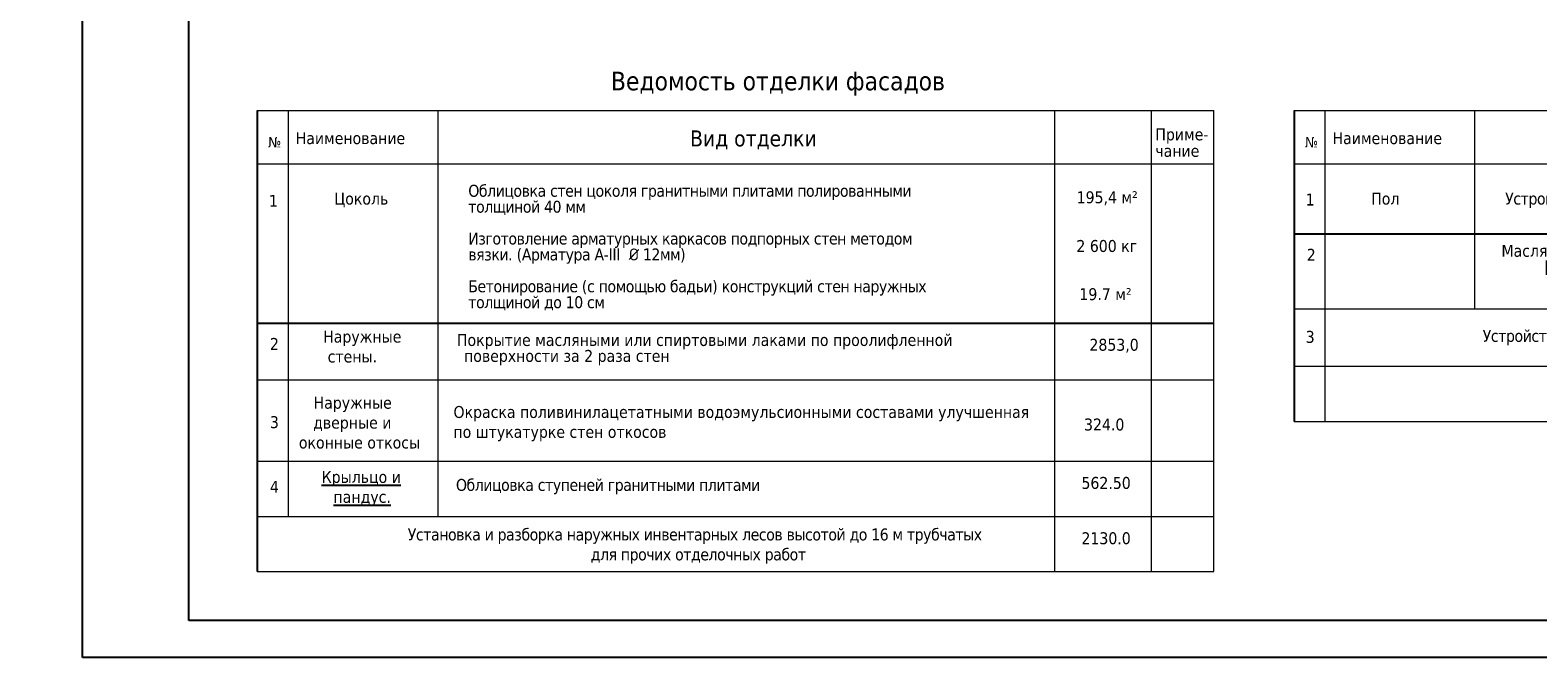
# Model space of a CAD drawing. Header units: millimetres. Extents: x 1112040 to 6903494, y -332921 to -150905.
# Tile 120 of 153: x 1925039 to 1953445, y -241982 to -230115. Entities that reach past the tile are written whole.
import ezdxf

# ---------------------------------------------------------------- set-up
doc = ezdxf.new("R2010")
doc.units = ezdxf.units.MM
doc.styles.get("Standard").update_dxf_attribs({"font": 'isocpeui.ttf'})
doc.styles.add('Tahoma', font='tahoma.ttf')
doc.styles.add('ГОСТ 300', font='isocpeui.ttf', dxfattribs={"height": 250})

# ---------------------------------------------------------------- blocks, each defined once
blk = doc.blocks.new('yhtnt')
at = {"ltscale": 100, "insert": (1805413, 98288), "char_height": 250, "width": 11326.72, "attachment_point": 1, "line_spacing_factor": 0.862598, "style": 'ГОСТ 300'}
blk.add_mtext("\\pi1966.0095;Toshkent viloyati, Qibray tumani, Ma'rifat MFY, \\P\\pi1357.77087;Qoramurt ko'chasida 50 o'rinli “Xospis” binosini qurish \\P\\pi2970.74435;(qo'shimcha ishlar va o'zgarishlar) ", dxfattribs=at)
at = {"ltscale": 100, "insert": (1811694, 95395), "char_height": 250, "width": 6095.63, "attachment_point": 1, "style": 'ГОСТ 300'}
blk.add_mtext('\\pi2772.81725;{\\fISOCPEUR|b0|i0|c204|p34;ООО \\P\\pi1972.81725;"MAX ACTIVE" \\P\\pi2185.31725;г. Ташкент}', dxfattribs=at)

msp = doc.modelspace()

# ---------------------------------------------------------------- linework, layer by layer
at = {"color": 0, "linetype": 'ByBlock', "lineweight": 13}
for p, q in [((1929317.1, -231628.8), (1947343.6, -231628.8)), ((1929897.6, -231628.8), (1929897.6, -239277.2)), ((1932717.7, -231628.8), (1932717.7, -239277.2)), ((1944346.5, -240319.6), (1944346.5, -231628.8)), ((1946166.3, -240319.6), (1946166.3, -231628.8)), ((1947343.6, -240319.6), (1947343.6, -231628.8)), ((1948852.7, -231628.8), (1966879.2, -231628.8)), ((1949433.2, -231628.8), (1949433.2, -237490.4)), ((1952253.3, -231628.8), (1952253.3, -235365.4)), ((1929317.1, -232633.6), (1947343.6, -232633.6)), ((1948852.7, -232633.6), (1966879.2, -232633.6)), ((1948852.7, -235365.4), (1966879.2, -235365.4)), ((1948852.7, -236448), (1966879.2, -236448)), ((1929317.1, -236705.6), (1947343.6, -236705.6)), ((1948852.7, -237490.4), (1966879.2, -237490.4)), ((1929317.1, -238234.7), (1947343.6, -238234.7)), ((1929317.1, -239277.2), (1947343.6, -239277.2)), ((1929317.1, -240319.6), (1947343.6, -240319.6))]:
    msp.add_line(p, q, dxfattribs=at)
at = {"ltscale": 100}
for p, q in [((1929317.1, -231628.8), (1929317.1, -240319.6)), ((1948852.7, -231628.8), (1948852.7, -237490.4))]:
    msp.add_line(p, q, dxfattribs=at)
at = {"ltscale": 75}
for p, q in [((1948852.7, -233955.3), (1966879.2, -233955.3)), ((1929317.1, -235635.9), (1947343.6, -235635.9))]:
    msp.add_line(p, q, dxfattribs=at)
msp.add_lwpolyline([(1926025.8, -241937.9), (1926025.8, -212237.9), (2006025.8, -212237.9), (2006025.8, -241937.9), (1926025.8, -241937.9)])
msp.add_lwpolyline([(1928025.8, -241237.9), (1928025.8, -212937.9), (2005325.8, -212937.9), (2005325.8, -241237.9)], close=True)

# ---------------------------------------------------------------- block references
for p in [(-460477.3, -335255.6), (-61777.3, -335255.6), (1782.6, -335255.6), (62589.2, -335255.6), (105926.2, -335255.6), (-341377.3, -335455.6), (-222477.3, -335455.6), (-103577.3, -335455.6)]:
    msp.add_blockref('yhtnt', p)

# ---------------------------------------------------------------- texts
at = {"color": 0, "linetype": 'ByBlock', "lineweight": 13, "style": 'Tahoma'}
for s, height, p in [('Ведомость отделки фасадов', 350, (1935980.7, -231248.8)), ('Наименование', 225, (1930041.9, -232262.9)), ('Вид отделки', 300, (1937472.7, -232305.4)), ('Приме-', 225, (1946238.7, -232191.3)), ('Наименование', 225, (1949577.5, -232262.9)), ('чание', 225, (1946238.7, -232502.2)), ('Цоколь', 225, (1930769.3, -233402.6)), ('1', 225, (1949071.8, -233419.9)), ('Пол', 225, (1950304.9, -233402.6)), ('1', 225, (1929536.2, -233444.5)), ('3', 225, (1949071.8, -236007.7))]:
    msp.add_text(s, height=height, dxfattribs=at).set_placement(p)
at = {"linetype": 'ByBlock', "lineweight": 13, "style": 'Tahoma'}
for s, p in [('2853,0', (1944996.8, -236156.1)), ('324.0', (1944895.5, -237659.4)), ('562.50', (1944846.8, -238759.8)), ('2130.0', (1944846.8, -239802.3))]:
    msp.add_text(s, height=225, dxfattribs=at).set_placement(p)
at = {"ltscale": 100, "insert": (1278866.5, -225091.9), "char_height": 812.25, "width": 30724.842, "attachment_point": 1, "line_spacing_factor": 0.862598}
msp.add_mtext("\\pi677.61802;Toshkent viloyati, Qibray tumani, Ma'rifat MFY, Qoramurt \\P\\pi3956.15439;ko'chasida 50 o'rinli “Xospis” binosini qurish \\P\\pi6614.11944;(qo'shimcha ishlar va o'zgarishlar) ", dxfattribs=at)
at = {"ltscale": 100, "attachment_point": 1, "style": 'Tahoma'}
for s, insert, char_height, width in [('\\pi3254.13215;Спецификация элементов для устройства козырьков.\\P\\pi8227.35445;(КОЗЫРОК 5 ШТ)', (1823217.4, -231161.1), 432, 21119.961), ('195,4 м²', (1944755.8, -233152.5), 225, 1410.526), (' 2 600 кг', (1944666.8, -234069.9), 225, 1495.189), ('19.7 м²', (1944808.1, -234977.9), 225, 1495.189)]:
    msp.add_mtext(s, dxfattribs=dict(at, insert=insert, char_height=char_height, width=width))
at = {"color": 0, "linetype": 'ByBlock', "lineweight": 13, "char_height": 199.861, "width": 168.842, "attachment_point": 1, "style": 'Tahoma'}
for insert in [(1929522.4, -232126.4), (1949058, -232126.4)]:
    msp.add_mtext('{\\fTahoma|b0|i0|c204|p34;№}', dxfattribs=dict(at, insert=insert))
at = {"color": 0, "linetype": 'ByBlock', "lineweight": 13, "char_height": 225, "attachment_point": 1, "line_spacing_factor": 0.8, "style": 'Tahoma'}
for s, insert, width in [('{\\T0.95;\\C256;Облицовка стен цоколя гранитными плитами полированными толщиной 40 мм\\P\\PИзготовление арматурных каркасов подпорных стен методом вязки. (Арматура А-III  \\fISOCPEUR|b0|i0|c0|p34;%%C\\fTahoma|b0|i0|c204|p34; 12мм)\\P\\PБетонирование (с помощью бадьи) конструкций стен наружных толщиной до 10 см}', (1933293.8, -233029.3), 8905.109), ('{\\T0.95;\\C256;Устройство покрытий из керамогранитных плиток размерами до 60x60 см}', (1952829.4, -233176.6), 10912.66), ('\\pi-810,l810,t810,1215;Масляная окраска металлических поверхностей больших поверхностей [кроме кровель], количество окрасок 2{\\H1.42276x; }', (1952759.7, -234160.8), 11096.096), ('{\\T0.95;\\C256;Устройство металлических ограждений без поручней (иш тури)}', (1952406.1, -235764.4), 10912.66), ('\\pi-810,l810,t810,1215;        Покрытие масляными или спиртовыми лаками по проолифленной поверхности за 2 раза стен', (1932404.4, -235841.4), 11701.822)]:
    msp.add_mtext(s, dxfattribs=dict(at, insert=insert, width=width))
at = {"color": 0, "ltscale": 75, "char_height": 225, "style": 'Tahoma'}
for s, insert, width, attachment_point in [('\\A1;2', (1949091.6, -234235.2), 301.29, 1), ('\\A1;2', (1929556, -235915.7), 301.29, 1), ('\\pi427.74561;Наружные \\P\\pi418.8806;дверные и \\P\\pi150.36146;оконные откосы', (1929951.5, -238003.3), 2726.471, 7), ('Окраска поливинилацетатными водоэмульсионными составами улучшенная по штукатурке стен откосов', (1933014.6, -237862.4), 11120.309, 7), ('\\A1;3', (1929556, -237619), 410.707, 7), ('\\pi23.33975;{\\LКрыльцо и \\P\\pi246.52645;пандус.}', (1930507.8, -239087.1), 1518.019, 7), ('\\A1;4', (1929556, -238834.2), 301.29, 7), ('{\\T0.95;\\C256;Облицовка ступеней гранитными плитами}', (1933061.1, -238861.8), 8534.225, 7), ('\\pi2590.67272;{\\T0.95;\\C256;Установка и разборка наружных инвентарных лесов высотой до 16 м трубчатых \\P\\pi6038.7335;для прочих отделочных работ\\H1.07572x; }', (1929562.5, -240170.5), 16213.145, 7)]:
    msp.add_mtext(s, dxfattribs=dict(at, insert=insert, width=width, attachment_point=attachment_point))
at = {"color": 0, "lineweight": 18, "insert": (1930559.7, -235778.1), "char_height": 225, "width": 2174.311, "attachment_point": 1, "style": 'Tahoma'}
msp.add_mtext('Наружные\\P стены.', dxfattribs=at)

doc.saveas('drawing.dxf')
